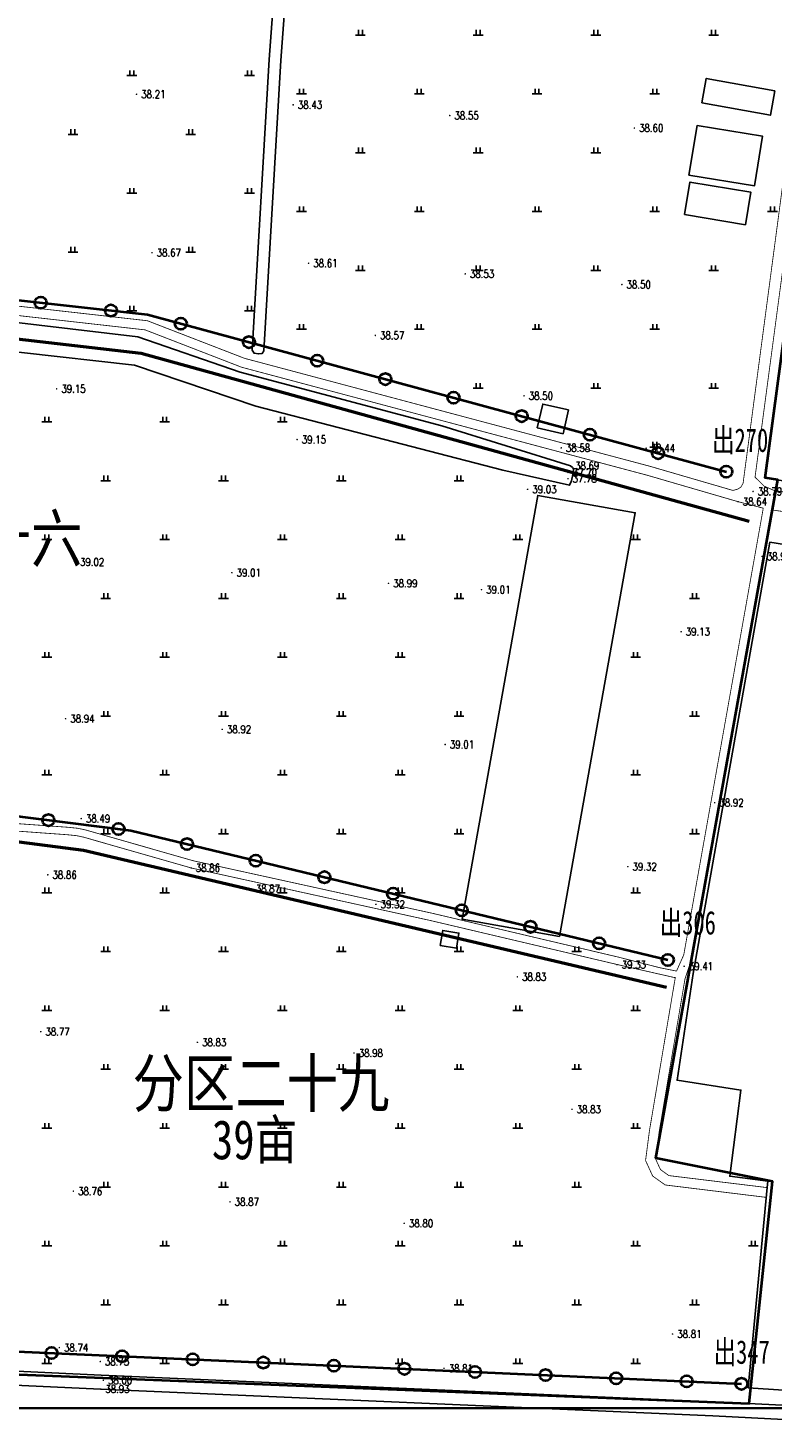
# Model space of a CAD drawing. Extents: x 464172 to 473094, y 3847158 to 3855433.
# Tile 13 of 98: x 466517 to 466706, y 3849935 to 3850291. Entities that reach past the tile are written whole.
import ezdxf
from ezdxf.enums import TextEntityAlignment as Align

# ---------------------------------------------------------------- set-up
doc = ezdxf.new("R2010")
doc.units = 0
doc.linetypes.add('X2', pattern=[10, 8, -2])
doc.layers.get('0').update_dxf_attribs({"linetype": 'CONTINUOUS'})
for name, color, linetype in [('DLSS', 4, 'CONTINUOUS'), ('DMTZ', 3, 'CONTINUOUS'), ('GCD', 9, 'CONTINUOUS'), ('JMD', 6, 'CONTINUOUS'), ('SXSS', 5, 'CONTINUOUS'), ('ZBTZ', 8, 'CONTINUOUS'), ('排水沟', 5, 'CONTINUOUS')]:
    doc.layers.add(name, color=color, linetype=linetype)
doc.layers.add('出水口', color=3, linetype='CONTINUOUS', lineweight=30)
doc.layers.add('支管', color=3, linetype='CONTINUOUS', lineweight=30)
doc.styles.add('HZ', font='rs.shx', dxfattribs={"width": 0.8, "bigfont": 'hztxt.shx'})
doc.styles.get("Standard").update_dxf_attribs({"font": 'rs.shx', "bigfont": 'hztxt.shx'})
doc.linetypes.add('10421', pattern='A,2,[150,AAA.SHX,S=0.5,R=0,X=0,Y=0.5],1e-11', length=2)
doc.linetypes.add('712B', pattern='A,4,-1,4,-1,4,-1,[167,AAA.SHX,S=0.5,R=0,X=0,Y=0],8,[168,AAA.SHX,S=0.5,R=0,X=0,Y=0],-1', length=24)

# ---------------------------------------------------------------- blocks, each defined once
blk = doc.blocks.new('GC200')
at = {"linetype": 'Continuous', "const_width": 0.2, "flags": 128}
blk.add_lwpolyline([(-0.1, 0, 1), (0.1, 0, 1)], format="xyb", close=True, dxfattribs=at)
blk = doc.blocks.new('gc119')
for p, q in [((-1.25, 0), (1.25, 0)), ((-0.5, 1.3), (-0.5, 0)), ((0.5, 1.3), (0.5, 0))]:
    blk.add_line(p, q)
blk = doc.blocks.new('1243124123')
at = {"layer": 'DLSS', "color": 8, "linetype": 'X2', "const_width": 0.2, "flags": 128}
for points, elevation in [([(87.14, -855.2), (157.28, -861.88), (422.68, -889.82), (553.34, -904.58), (578.1, -914.16), (645.97, -932.24), (681.32, -941.65), (702.55, -947.83), (703.7, -947.51), (704.52, -947.04), (705.12, -946.05), (725.38, -793.32), (732.4, -755.1), (734.33, -745.95)], 39.49), ([(710.27, -952.34), (690.01, -1066.18), (688.17, -1070.31), (683.86, -1069.44), (673.3, -1066.74), (625.81, -1055.55), (565.08, -1042.21), (537.61, -1034.35), (535.62, -1033.92), (533.05, -1033.66), (507.84, -1031.84), (501.82, -1031.01), (486.98, -1028.1), (481.95, -1027.22), (477.96, -1026.81), (465.81, -1026.16), (460.77, -1025.61), (443.08, -1021.96), (334.09, -1008.55)], 39.32), ([(687.87, -1071.85), (681.26, -1111.03), (680.28, -1118.59), (682.08, -1122.53), (685.29, -1124.82), (710.98, -1127.97)], 39.32)]:
    blk.add_lwpolyline(points, dxfattribs=dict(at, elevation=elevation))
at = {"layer": 'DLSS', "color": 8, "linetype": 'Continuous', "const_width": 0.2, "flags": 128}
blk.add_lwpolyline([(782.71, -959.86), (749.73, -953.94), (712.97, -947.81), (710.51, -946.74), (708.17, -944.45), (728.27, -793.81), (734.4, -760.72), (736.92, -747.82)], dxfattribs=at)
for points, elevation in [([(346.58, -884.2), (422.42, -892.19), (552.77, -906.91), (577.36, -916.43), (645.36, -934.55), (680.68, -943.95), (703.84, -950.69), (710.27, -952.34)], 39.49), ([(712.43, -952.78), (692.12, -1066.91), (690.33, -1072.26)], 39.32), ([(712.43, -952.78), (782.6, -963.12)], 39.49), ([(687.85, -1071.97), (687.5, -1071.93), (672.86, -1068.59), (625.39, -1057.41), (564.61, -1044.06), (537.15, -1036.2), (535.32, -1035.8), (532.89, -1035.56), (507.64, -1033.74), (501.51, -1032.89), (486.63, -1029.98), (481.69, -1029.11), (477.81, -1028.71), (465.66, -1028.07), (460.47, -1027.49), (442.77, -1023.84), (273.88, -1003.06), (260.86, -1001.09)], 39.32), ([(690.33, -1072.26), (683.72, -1111.4), (682.84, -1118.2), (684.07, -1120.89), (686.22, -1122.43), (711.28, -1125.49)], 39.32)]:
    blk.add_lwpolyline(points, dxfattribs=dict(at, elevation=elevation))
at = {"layer": 'DMTZ', "color": 8, "linetype": '10421', "elevation": 39.49, "flags": 128}
for points in [[(661.22, -941.57), (661.12, -941.54), (628.36, -931.38), (576.96, -917.68), (550.9, -908.72), (422.27, -893.49), (348.79, -885.72), (347.99, -888.75), (347.99, -892.31), (348.42, -893.34), (550.1, -915.93), (580.97, -926.31), (643.95, -942.63), (660.93, -946.46), (661.02, -946.48)], [(660.93, -946.46), (661.43, -945.41), (661.85, -943.35), (661.89, -942.35), (661.65, -941.97), (661.12, -941.54)]]:
    blk.add_lwpolyline(points, dxfattribs=at)
blk.add_lwpolyline([(663.64, -947.01, 0, 0, 0), (701.97, -957.11, 0, 0, 0), (707.62, -958.56, 0, 0, 0), (708.59, -958.36, 0, 0, 0), (708.87, -957.88, 0, 0, 0), (709.54, -954.06, 0, 0, 0), (709.25, -953.48, 0, 0, 0), (703.47, -951.96, 0, 0, 0), (664.63, -942.41, 0, 0, 0), (664.28, -943.16, 0, 0, 0), (663.7, -944.76, 0, 0, 0), (663.59, -946.09, 0, 0, 0), (663.64, -947.01, 0.00000204, 0.00000204, 0)], format="xyseb", dxfattribs=at)
at = {"layer": 'JMD', "color": 8, "linetype": 'Continuous', "flags": 128}
blk.add_lwpolyline([(1111.89, -857.55), (1113.54, -832.05), (1054.8, -825.8), (1023.57, -817.44), (953.43, -809.22), (779.38, -782.14), (773.2, -812.89), (729.02, -808.97), (710.77, -944.61), (780.23, -956.06)], dxfattribs=at)
for points in [[(694.61, -849.02), (712.07, -852.2), (713.19, -846.02), (695.74, -842.84)], [(691.32, -867.47), (708.01, -870.21), (710.09, -857.57), (693.4, -854.83)], [(690.19, -877.49), (705.74, -880.1), (707.12, -871.85), (691.58, -869.23)], [(652.69, -931.88), (659.26, -933.38), (660.64, -927.3), (654.07, -925.8)], [(627.97, -1063.82), (632.08, -1064.51), (632.73, -1060.63), (628.62, -1059.94)]]:
    blk.add_lwpolyline(points, close=True, dxfattribs=at)
at = {"layer": 'JMD', "color": 8, "linetype": 'Continuous', "elevation": 39.36, "flags": 128}
blk.add_lwpolyline([(658.39, -1061.54), (677.64, -953.5), (652.8, -949.08), (633.56, -1057.11)], close=True, dxfattribs=at)
blk.add_lwpolyline([(757.88, -1179.88), (706.4, -1176.51), (711.28, -1125.49), (711.44, -1123.81), (701.74, -1122.58), (704.59, -1100.62), (688.32, -1098.13), (692.41, -1070.89), (711.97, -960.97), (757.88, -968.34)], dxfattribs=at)
at = {"layer": 'SXSS', "color": 8, "linetype": 'Continuous', "flags": 128}
for points, elevation in [([(591.86, -716.73), (592.37, -717.32), (592.91, -718.87), (592.86, -723.18), (584.39, -838.04), (580.08, -912.08), (580.53, -912.85), (581.63, -913.05), (582.62, -912.89), (583.05, -912.25), (587.36, -838.24), (595.84, -723.4), (596.69, -716.82)], 38.68), ([(65.65, -1150.47), (68.27, -1150.66), (136.59, -1154.8), (208.96, -1158.08), (390.58, -1166.71), (458.93, -1169.41), (541.61, -1173.29), (703.05, -1180.34), (758.2, -1183.05)], 40.05), ([(65.36, -1155.03), (137.12, -1158.78), (208.02, -1161.75), (389.99, -1169.81), (541.43, -1176.82), (697.45, -1183.64), (758.2, -1186.75)], 39.2)]:
    blk.add_lwpolyline(points, dxfattribs=dict(at, elevation=elevation))
at = {"layer": 'GCD', "color": 8, "linetype": 'Continuous'}
ref = blk.add_blockref('GC200', (550.58, -846.86, 38.21), dxfattribs=at)
ref.add_attrib('height', '38.21', dxfattribs={"linetype": 'Continuous', "height": 2, "style": 'HZ', "width": 0.8}).set_placement((551.78, -846.86), align=Align.MIDDLE_LEFT)
ref = blk.add_blockref('GC200', (590.49, -849.57, 38.43), dxfattribs=at)
ref.add_attrib('height', '38.43', dxfattribs={"linetype": 'Continuous', "height": 2, "style": 'HZ', "width": 0.8}).set_placement((591.69, -849.57), align=Align.MIDDLE_LEFT)
ref = blk.add_blockref('GC200', (630.4, -852.29, 38.55), dxfattribs=at)
ref.add_attrib('height', '38.55', dxfattribs={"linetype": 'Continuous', "height": 2, "style": 'HZ', "width": 0.8}).set_placement((631.6, -852.29), align=Align.MIDDLE_LEFT)
ref = blk.add_blockref('GC200', (677.43, -855.48, 38.6), dxfattribs=at)
ref.add_attrib('height', '38.60', dxfattribs={"linetype": 'Continuous', "height": 2, "style": 'HZ', "width": 0.8}).set_placement((678.63, -855.48), align=Align.MIDDLE_LEFT)
ref = blk.add_blockref('GC200', (554.51, -887.22, 38.67), dxfattribs=at)
ref.add_attrib('height', '38.67', dxfattribs={"linetype": 'Continuous', "height": 2, "style": 'HZ', "width": 0.8}).set_placement((555.71, -887.22), align=Align.MIDDLE_LEFT)
ref = blk.add_blockref('GC200', (594.42, -889.93, 38.61), dxfattribs=at)
ref.add_attrib('height', '38.61', dxfattribs={"linetype": 'Continuous', "height": 2, "style": 'HZ', "width": 0.8}).set_placement((595.62, -889.93), align=Align.MIDDLE_LEFT)
ref = blk.add_blockref('GC200', (634.33, -892.64, 38.53), dxfattribs=at)
ref.add_attrib('height', '38.53', dxfattribs={"linetype": 'Continuous', "height": 2, "style": 'HZ', "width": 0.8}).set_placement((635.53, -892.64), align=Align.MIDDLE_LEFT)
ref = blk.add_blockref('GC200', (674.24, -895.36, 38.5), dxfattribs=at)
ref.add_attrib('height', '38.50', dxfattribs={"linetype": 'Continuous', "height": 2, "style": 'HZ', "width": 0.8}).set_placement((675.44, -895.36), align=Align.MIDDLE_LEFT)
ref = blk.add_blockref('GC200', (611.42, -908.32, 38.57), dxfattribs=at)
ref.add_attrib('height', '38.57', dxfattribs={"linetype": 'Continuous', "height": 2, "style": 'HZ', "width": 0.8}).set_placement((612.62, -908.32), align=Align.MIDDLE_LEFT)
ref = blk.add_blockref('GC200', (530.23, -921.93, 39.15), dxfattribs=at)
ref.add_attrib('height', '39.15', dxfattribs={"linetype": 'Continuous', "height": 2, "style": 'HZ', "width": 0.8}).set_placement((531.43, -921.93), align=Align.MIDDLE_LEFT)
ref = blk.add_blockref('GC200', (649.32, -923.72, 38.5), dxfattribs=at)
ref.add_attrib('height', '38.50', dxfattribs={"linetype": 'Continuous', "height": 2, "style": 'HZ', "width": 0.8}).set_placement((650.52, -923.72), align=Align.MIDDLE_LEFT)
ref = blk.add_blockref('GC200', (591.5, -934.86, 39.15), dxfattribs=at)
ref.add_attrib('height', '39.15', dxfattribs={"linetype": 'Continuous', "height": 2, "style": 'HZ', "width": 0.8}).set_placement((592.7, -934.86), align=Align.MIDDLE_LEFT)
ref = blk.add_blockref('GC200', (658.78, -936.98, 38.58), dxfattribs=at)
ref.add_attrib('height', '38.58', dxfattribs={"linetype": 'Continuous', "height": 2, "style": 'HZ', "width": 0.8}).set_placement((659.98, -936.98), align=Align.MIDDLE_LEFT)
ref = blk.add_blockref('GC200', (680.43, -937.07, 38.44), dxfattribs=at)
ref.add_attrib('height', '38.44', dxfattribs={"linetype": 'Continuous', "height": 2, "style": 'HZ', "width": 0.8}).set_placement((681.63, -937.07), align=Align.MIDDLE_LEFT)
ref = blk.add_blockref('GC200', (661.12, -941.54, 38.69), dxfattribs=at)
ref.add_attrib('height', '38.69', dxfattribs={"linetype": 'Continuous', "height": 2, "style": 'HZ', "width": 0.8}).set_placement((662.32, -941.54), align=Align.MIDDLE_LEFT)
ref = blk.add_blockref('GC200', (660.5, -944.82, 37.78), dxfattribs=at)
ref.add_attrib('height', '37.78', dxfattribs={"linetype": 'Continuous', "height": 2, "style": 'HZ', "width": 0.8}).set_placement((661.7, -944.82), align=Align.MIDDLE_LEFT)
ref = blk.add_blockref('GC200', (660.53, -943.25, 37.7), dxfattribs=at)
ref.add_attrib('height', '37.70', dxfattribs={"linetype": 'Continuous', "height": 2, "style": 'HZ', "width": 0.8}).set_placement((661.73, -943.25), align=Align.MIDDLE_LEFT)
ref = blk.add_blockref('GC200', (650.22, -947.55, 39.03), dxfattribs=at)
ref.add_attrib('height', '39.03', dxfattribs={"linetype": 'Continuous', "height": 2, "style": 'HZ', "width": 0.8}).set_placement((651.42, -947.55), align=Align.MIDDLE_LEFT)
ref = blk.add_blockref('GC200', (707.68, -948.09, 38.79), dxfattribs=at)
ref.add_attrib('height', '38.79', dxfattribs={"linetype": 'Continuous', "height": 2, "style": 'HZ', "width": 0.8}).set_placement((708.88, -948.09), align=Align.MIDDLE_LEFT)
ref = blk.add_blockref('GC200', (703.84, -950.69, 38.64), dxfattribs=at)
ref.add_attrib('height', '38.64', dxfattribs={"linetype": 'Continuous', "height": 2, "style": 'HZ', "width": 0.8}).set_placement((705.04, -950.69), align=Align.MIDDLE_LEFT)
ref = blk.add_blockref('GC200', (534.98, -966.07, 39.02), dxfattribs=at)
ref.add_attrib('height', '39.02', dxfattribs={"linetype": 'Continuous', "height": 2, "style": 'HZ', "width": 0.8}).set_placement((536.18, -966.07), align=Align.MIDDLE_LEFT)
ref = blk.add_blockref('GC200', (709.98, -964.64, 38.95), dxfattribs=at)
ref.add_attrib('height', '38.95', dxfattribs={"linetype": 'Continuous', "height": 2, "style": 'HZ', "width": 0.8}).set_placement((711.18, -964.64), align=Align.MIDDLE_LEFT)
ref = blk.add_blockref('GC200', (574.88, -968.79, 39.01), dxfattribs=at)
ref.add_attrib('height', '39.01', dxfattribs={"linetype": 'Continuous', "height": 2, "style": 'HZ', "width": 0.8}).set_placement((576.08, -968.79), align=Align.MIDDLE_LEFT)
ref = blk.add_blockref('GC200', (614.79, -971.5, 38.99), dxfattribs=at)
ref.add_attrib('height', '38.99', dxfattribs={"linetype": 'Continuous', "height": 2, "style": 'HZ', "width": 0.8}).set_placement((615.99, -971.5), align=Align.MIDDLE_LEFT)
ref = blk.add_blockref('GC200', (638.48, -973.11, 39.01), dxfattribs=at)
ref.add_attrib('height', '39.01', dxfattribs={"linetype": 'Continuous', "height": 2, "style": 'HZ', "width": 0.8}).set_placement((639.68, -973.11), align=Align.MIDDLE_LEFT)
ref = blk.add_blockref('GC200', (689.33, -983.83, 39.13), dxfattribs=at)
ref.add_attrib('height', '39.13', dxfattribs={"linetype": 'Continuous', "height": 2, "style": 'HZ', "width": 0.8}).set_placement((690.53, -983.83), align=Align.MIDDLE_LEFT)
ref = blk.add_blockref('GC200', (532.51, -1006, 38.94), dxfattribs=at)
ref.add_attrib('height', '38.94', dxfattribs={"linetype": 'Continuous', "height": 2, "style": 'HZ', "width": 0.8}).set_placement((533.71, -1006), align=Align.MIDDLE_LEFT)
ref = blk.add_blockref('GC200', (572.42, -1008.71, 38.92), dxfattribs=at)
ref.add_attrib('height', '38.92', dxfattribs={"linetype": 'Continuous', "height": 2, "style": 'HZ', "width": 0.8}).set_placement((573.62, -1008.71), align=Align.MIDDLE_LEFT)
ref = blk.add_blockref('GC200', (629.22, -1012.57, 39.01), dxfattribs=at)
ref.add_attrib('height', '39.01', dxfattribs={"linetype": 'Continuous', "height": 2, "style": 'HZ', "width": 0.8}).set_placement((630.42, -1012.57), align=Align.MIDDLE_LEFT)
ref = blk.add_blockref('GC200', (697.9, -1027.39, 38.92), dxfattribs=at)
ref.add_attrib('height', '38.92', dxfattribs={"linetype": 'Continuous', "height": 2, "style": 'HZ', "width": 0.8}).set_placement((699.1, -1027.39), align=Align.MIDDLE_LEFT)
ref = blk.add_blockref('GC200', (536.49, -1031.45, 38.49), dxfattribs=at)
ref.add_attrib('height', '38.49', dxfattribs={"linetype": 'Continuous', "height": 2, "style": 'HZ', "width": 0.8}).set_placement((537.69, -1031.45), align=Align.MIDDLE_LEFT)
ref = blk.add_blockref('GC200', (527.97, -1045.78, 38.86), dxfattribs=at)
ref.add_attrib('height', '38.86', dxfattribs={"linetype": 'Continuous', "height": 2, "style": 'HZ', "width": 0.8}).set_placement((529.17, -1045.78), align=Align.MIDDLE_LEFT)
ref = blk.add_blockref('GC200', (564.48, -1044.02, 38.86), dxfattribs=at)
ref.add_attrib('height', '38.86', dxfattribs={"linetype": 'Continuous', "height": 2, "style": 'HZ', "width": 0.8}).set_placement((565.68, -1044.02), align=Align.MIDDLE_LEFT)
ref = blk.add_blockref('GC200', (675.76, -1043.7, 39.32), dxfattribs=at)
ref.add_attrib('height', '39.32', dxfattribs={"linetype": 'Continuous', "height": 2, "style": 'HZ', "width": 0.8}).set_placement((676.96, -1043.7), align=Align.MIDDLE_LEFT)
ref = blk.add_blockref('GC200', (579.75, -1049.3, 38.87), dxfattribs=at)
ref.add_attrib('height', '38.87', dxfattribs={"linetype": 'Continuous', "height": 2, "style": 'HZ', "width": 0.8}).set_placement((580.95, -1049.3), align=Align.MIDDLE_LEFT)
ref = blk.add_blockref('GC200', (611.57, -1053.3, 39.32), dxfattribs=at)
ref.add_attrib('height', '39.32', dxfattribs={"linetype": 'Continuous', "height": 2, "style": 'HZ', "width": 0.8}).set_placement((612.77, -1053.3), align=Align.MIDDLE_LEFT)
ref = blk.add_blockref('GC200', (672.99, -1068.69, 39.33), dxfattribs=at)
ref.add_attrib('height', '39.33', dxfattribs={"linetype": 'Continuous', "height": 2, "style": 'HZ', "width": 0.8}).set_placement((674.19, -1068.69), align=Align.MIDDLE_LEFT)
ref = blk.add_blockref('GC200', (690.11, -1069.08, 39.41), dxfattribs=at)
ref.add_attrib('height', '39.41', dxfattribs={"linetype": 'Continuous', "height": 2, "style": 'HZ', "width": 0.8}).set_placement((691.31, -1069.08), align=Align.MIDDLE_LEFT)
ref = blk.add_blockref('GC200', (647.61, -1071.78, 38.83), dxfattribs=at)
ref.add_attrib('height', '38.83', dxfattribs={"linetype": 'Continuous', "height": 2, "style": 'HZ', "width": 0.8}).set_placement((648.81, -1071.78), align=Align.MIDDLE_LEFT)
ref = blk.add_blockref('GC200', (526.18, -1085.75, 38.77), dxfattribs=at)
ref.add_attrib('height', '38.77', dxfattribs={"linetype": 'Continuous', "height": 2, "style": 'HZ', "width": 0.8}).set_placement((527.38, -1085.75), align=Align.MIDDLE_LEFT)
ref = blk.add_blockref('GC200', (566.09, -1088.47, 38.83), dxfattribs=at)
ref.add_attrib('height', '38.83', dxfattribs={"linetype": 'Continuous', "height": 2, "style": 'HZ', "width": 0.8}).set_placement((567.29, -1088.47), align=Align.MIDDLE_LEFT)
ref = blk.add_blockref('GC200', (606, -1091.18, 38.98), dxfattribs=at)
ref.add_attrib('height', '38.98', dxfattribs={"linetype": 'Continuous', "height": 2, "style": 'HZ', "width": 0.8}).set_placement((607.2, -1091.18), align=Align.MIDDLE_LEFT)
ref = blk.add_blockref('GC200', (661.53, -1105.55, 38.83), dxfattribs=at)
ref.add_attrib('height', '38.83', dxfattribs={"linetype": 'Continuous', "height": 2, "style": 'HZ', "width": 0.8}).set_placement((662.73, -1105.55), align=Align.MIDDLE_LEFT)
ref = blk.add_blockref('GC200', (534.48, -1126.41, 38.76), dxfattribs=at)
ref.add_attrib('height', '38.76', dxfattribs={"linetype": 'Continuous', "height": 2, "style": 'HZ', "width": 0.8}).set_placement((535.68, -1126.41), align=Align.MIDDLE_LEFT)
ref = blk.add_blockref('GC200', (574.39, -1129.12, 38.87), dxfattribs=at)
ref.add_attrib('height', '38.87', dxfattribs={"linetype": 'Continuous', "height": 2, "style": 'HZ', "width": 0.8}).set_placement((575.59, -1129.12), align=Align.MIDDLE_LEFT)
ref = blk.add_blockref('GC200', (618.79, -1134.59, 38.8), dxfattribs=at)
ref.add_attrib('height', '38.80', dxfattribs={"linetype": 'Continuous', "height": 2, "style": 'HZ', "width": 0.8}).set_placement((619.99, -1134.59), align=Align.MIDDLE_LEFT)
ref = blk.add_blockref('GC200', (687.16, -1162.8, 38.81), dxfattribs=at)
ref.add_attrib('height', '38.81', dxfattribs={"linetype": 'Continuous', "height": 2, "style": 'HZ', "width": 0.8}).set_placement((688.36, -1162.8), align=Align.MIDDLE_LEFT)
ref = blk.add_blockref('GC200', (530.9, -1166.26, 38.74), dxfattribs=at)
ref.add_attrib('height', '38.74', dxfattribs={"linetype": 'Continuous', "height": 2, "style": 'HZ', "width": 0.8}).set_placement((532.1, -1166.26), align=Align.MIDDLE_LEFT)
ref = blk.add_blockref('GC200', (541.33, -1169.81, 38.75), dxfattribs=at)
ref.add_attrib('height', '38.75', dxfattribs={"linetype": 'Continuous', "height": 2, "style": 'HZ', "width": 0.8}).set_placement((542.53, -1169.81), align=Align.MIDDLE_LEFT)
ref = blk.add_blockref('GC200', (542.11, -1174.6, 38), dxfattribs=at)
ref.add_attrib('height', '38.00', dxfattribs={"linetype": 'Continuous', "height": 2, "style": 'HZ', "width": 0.8}).set_placement((543.31, -1174.6), align=Align.MIDDLE_LEFT)
ref = blk.add_blockref('GC200', (628.93, -1171.54, 38.81), dxfattribs=at)
ref.add_attrib('height', '38.81', dxfattribs={"linetype": 'Continuous', "height": 2, "style": 'HZ', "width": 0.8}).set_placement((630.13, -1171.54), align=Align.MIDDLE_LEFT)
ref = blk.add_blockref('GC200', (541.43, -1176.82, 38.93), dxfattribs=at)
ref.add_attrib('height', '38.93', dxfattribs={"linetype": 'Continuous', "height": 2, "style": 'HZ', "width": 0.8}).set_placement((542.63, -1176.82), align=Align.MIDDLE_LEFT)
at = {"layer": 'ZBTZ', "color": 8, "linetype": 'Continuous'}
for p in [(607.62, -831.77), (637.62, -831.77), (667.62, -831.77), (697.62, -831.77), (549.38, -842.08), (579.38, -842.08), (592.62, -846.77), (622.62, -846.77), (652.62, -846.77), (682.62, -846.77), (534.38, -857.08), (564.38, -857.08), (607.62, -861.77), (637.62, -861.77), (667.62, -861.77), (549.38, -872.08), (579.38, -872.08), (592.62, -876.77), (622.62, -876.77), (652.62, -876.77), (682.62, -876.77), (712.62, -876.77), (534.38, -887.08), (564.38, -887.08), (607.62, -891.77), (637.62, -891.77), (667.62, -891.77), (697.62, -891.77), (549.38, -902.08), (579.38, -902.08), (592.62, -906.77), (622.62, -906.77), (652.62, -906.77), (682.62, -906.77), (637.62, -921.77), (667.62, -921.77), (697.62, -921.77), (527.74, -930.34), (557.74, -930.34), (587.74, -930.34), (682.62, -936.77), (542.74, -945.34), (572.74, -945.34), (602.74, -945.34), (632.74, -945.34), (527.74, -960.34), (557.74, -960.34), (587.74, -960.34), (617.74, -960.34), (647.74, -960.34), (677.74, -960.34), (542.74, -975.34), (572.74, -975.34), (602.74, -975.34), (632.74, -975.34), (692.74, -975.34), (527.74, -990.34), (557.74, -990.34), (587.74, -990.34), (617.74, -990.34), (677.74, -990.34), (542.74, -1005.34), (572.74, -1005.34), (602.74, -1005.34), (632.74, -1005.34), (692.74, -1005.34), (527.74, -1020.34), (557.74, -1020.34), (587.74, -1020.34), (617.74, -1020.34), (677.74, -1020.34), (542.74, -1035.34), (572.74, -1035.34), (602.74, -1035.34), (632.74, -1035.34), (692.74, -1035.34), (527.74, -1050.34), (557.74, -1050.34), (587.74, -1050.34), (617.74, -1050.34), (677.74, -1050.34), (542.74, -1065.34), (572.74, -1065.34), (602.74, -1065.34), (632.74, -1065.34), (662.74, -1065.34), (527.74, -1080.34), (557.74, -1080.34), (587.74, -1080.34), (617.74, -1080.34), (647.74, -1080.34), (677.74, -1080.34), (542.74, -1095.34), (572.74, -1095.34), (602.74, -1095.34), (632.74, -1095.34), (662.74, -1095.34), (527.74, -1110.34), (557.74, -1110.34), (587.74, -1110.34), (617.74, -1110.34), (647.74, -1110.34), (677.74, -1110.34), (542.74, -1125.34), (572.74, -1125.34), (602.74, -1125.34), (632.74, -1125.34), (662.74, -1125.34), (527.74, -1140.34), (557.74, -1140.34), (587.74, -1140.34), (617.74, -1140.34), (647.74, -1140.34), (677.74, -1140.34), (707.74, -1140.34), (542.74, -1155.34), (572.74, -1155.34), (602.74, -1155.34), (632.74, -1155.34), (662.74, -1155.34), (692.74, -1155.34), (527.74, -1170.34), (557.74, -1170.34), (587.74, -1170.34), (617.74, -1170.34), (647.74, -1170.34), (677.74, -1170.34)]:
    blk.add_blockref('gc119', p, dxfattribs=at)

msp = doc.modelspace()

# ---------------------------------------------------------------- linework, layer by layer
at = {"color": 3, "lineweight": 35}
msp.add_lwpolyline([(465844.44, 3851062.33), (467432.04, 3851062.33), (467432.04, 3849939.67), (465844.44, 3849939.67)], close=True, dxfattribs=at)
at = {"color": 221, "linetype": '712B', "lineweight": 40, "ltscale": 2, "flags": 128}
msp.add_lwpolyline([(466129.69, 3851042.89), (466054.52, 3849966.47), (466700.38, 3849940.82), (466706.35, 3849997.38), (466676.56, 3850003.39), (466707.66, 3850176.21), (466704.46, 3850176.73), (466730.92, 3850374.51), (466728.05, 3850425.3), (466943.88, 3850389.9), (466942.48, 3850321.51), (467106.76, 3850296.39), (467110.13, 3850296.82), (467095.11, 3850976.92)], close=True, dxfattribs=at)
at = {"layer": '出水口', "color": 3, "lineweight": 40}
for centre in [(466519.86, 3850221.35), (466537.75, 3850219.36), (466555.55, 3850216.02), (466572.92, 3850211.3), (466590.3, 3850206.59), (466607.67, 3850201.88), (466625.04, 3850197.16), (466642.41, 3850192.45), (466659.78, 3850187.73), (466677.15, 3850183.02), (466694.53, 3850178.31), (466521.81, 3850089.5), (466539.67, 3850087.24), (466557.14, 3850083.39), (466574.64, 3850079.17), (466592.14, 3850074.96), (466609.64, 3850070.74), (466627.14, 3850066.52), (466644.64, 3850062.31), (466662.14, 3850058.09), (466679.64, 3850053.87), (466522.62, 3849953.68), (466540.6, 3849952.88), (466558.58, 3849952.08), (466576.57, 3849951.28), (466594.55, 3849950.48), (466612.52, 3849949.68), (466630.5, 3849948.87), (466648.49, 3849948.07), (466666.47, 3849947.27), (466684.45, 3849946.47), (466698.4, 3849945.85)]:
    msp.add_circle(centre, 1.5, dxfattribs=at)
at = {"layer": '排水沟', "linetype": 'Continuous', "lineweight": 50, "flags": 128}
for points in [[(466700.38, 3850165.61), (466545.42, 3850208.41), (466318.26, 3850234.64), (466082.11, 3850259.65)], [(466071.57, 3850128.67), (466246.15, 3850101.56), (466257.25, 3850117.23), (466530.79, 3850081.88), (466679.32, 3850046.91)]]:
    msp.add_lwpolyline(points, dxfattribs=at)
at = {"layer": '支管', "color": 3, "lineweight": 40, "flags": 128}
for points in [[(466349.9, 3850240.26), (466547.06, 3850218.32), (466694.59, 3850178.29)], [(466334.3, 3850113.2), (466542.81, 3850086.85), (466679.64, 3850053.87)], [(466315.85, 3849962.9), (466698.4, 3849945.85)]]:
    msp.add_lwpolyline(points, dxfattribs=at)

# ---------------------------------------------------------------- block references
at = {"linetype": 'Continuous'}
msp.add_blockref('1243124123', (465993.69, 3851121.34), dxfattribs=at)

# ---------------------------------------------------------------- texts
at = {"color": 3, "lineweight": 40, "char_height": 6, "width": 34.7286, "attachment_point": 1}
for s, insert in [('{\\fSimHei|b0|i0|c134|p2;\\W0.7;出270}', (466690.91, 3850189.33)), ('{\\fSimHei|b0|i0|c134|p2;\\W0.7;出306}', (466677.58, 3850066.35)), ('{\\fSimHei|b0|i0|c134|p2;\\W0.7;出347}', (466691.32, 3849956.95))]:
    msp.add_mtext(s, dxfattribs=dict(at, insert=insert))
at = {"color": 1, "linetype": 'Continuous', "lineweight": 50, "attachment_point": 1}
for s, insert, char_height in [('{\\fSimSun|b0|i0|c134|p2;\\W0.8;分区二十六}', (466465.01, 3850167.24), 12), ('{\\fSimSun|b0|i0|c134|p2;\\W0.8;分区二十九}', (466543.24, 3850028.46), 12), ('{\\fSimSun|b0|i0|c134|p2;\\W0.8;39亩}', (466563.47, 3850013.07), 10)]:
    msp.add_mtext(s, dxfattribs=dict(at, insert=insert, char_height=char_height))

doc.saveas('drawing.dxf')
